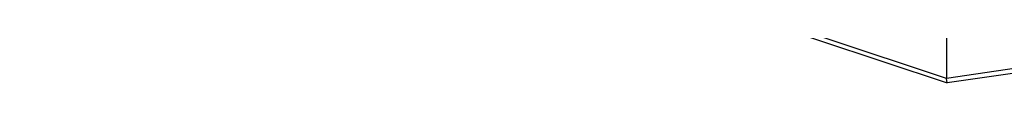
# Model space of a CAD drawing. Extents: x 0 to 1189, y 0 to 841.
# Tile 240 of 256: x 611.294 to 620.396, y 538.317 to 538.668. Entities that reach past the tile are written whole.
import ezdxf

# ---------------------------------------------------------------- set-up
doc = ezdxf.new("R2010")
doc.units = 0
doc.header["$LTSCALE"] = 65.395
doc.layers.get('0').update_dxf_attribs({"linetype": 'CONTINUOUS'})

msp = doc.modelspace()

# ---------------------------------------------------------------- linework, layer by layer
at = {"color": 7, "linetype": 'Continuous'}
for p, q in [((619.8605906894, 538.3595632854), (610.2450038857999, 541.5587135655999)), ((610.2896606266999, 541.5039721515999), (619.8686947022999, 538.3169831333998)), ((619.8571042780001, 539.9697477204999), (619.8605906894, 538.3595632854)), ((620.5916296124, 538.4652643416), (619.8605906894, 538.3595632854)), ((620.5585269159, 538.4167261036), (619.8686947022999, 538.3169831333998)), ((619.8686947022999, 538.3169831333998), (619.8605906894, 538.3595632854))]:
    msp.add_line(p, q, dxfattribs=at)

doc.saveas('drawing.dxf')
